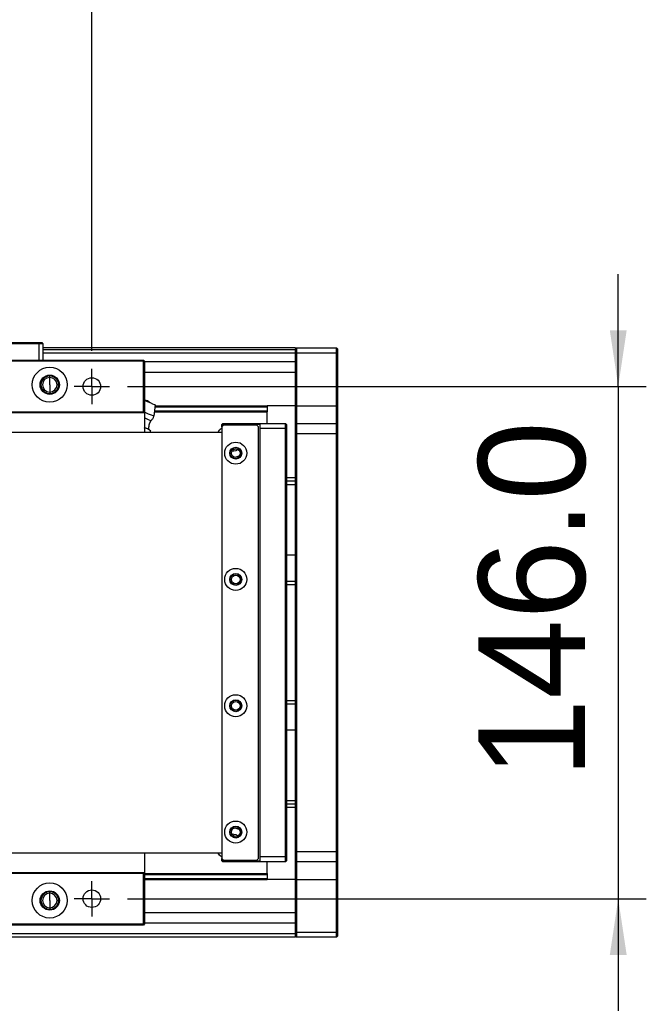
# Model space of a CAD drawing. Header units: millimetres. Extents: x 40 to 3320, y 40 to 2336.
# Tile 13 of 15: x 2354 to 2533, y 1769 to 2049. Entities that reach past the tile are written whole.
import ezdxf

# ---------------------------------------------------------------- set-up
doc = ezdxf.new("R2010")
doc.units = ezdxf.units.MM
doc.header["$LTSCALE"] = 8
doc.layers.add('DIMNS', color=7, linetype='Continuous')
doc.styles.add('SLDTEXTSTYLE7', font='txt')
doc.dimstyles.new('SLDDIMSTYLE0', dxfattribs={"dimtxt": 30.4, "dimasz": 16, "dimexe": 0, "dimexo": 0.0625, "dimgap": 7.6, "dimtad": 2, "dimdec": 1, "dimrnd": 1e-09, "dimzin": 4, "dimdsep": 46, "dimtxsty": 'SLDTEXTSTYLE7', "dimsah": 1, "dimcen": 0.09, "dimadec": 0, "dimazin": 1, "dimtfac": 1, "dimtdec": 1, "dimtmove": 0, "dimatfit": 0, "dimfxl": 0, "dimfrac": 2, "dimtolj": 1, "dimtzin": 12, "dimarcsym": 0})
doc.dimstyles.new('SLDDIMSTYLE1', dxfattribs={"dimtxt": 30.4, "dimasz": 16, "dimexe": 0, "dimexo": 0.0625, "dimgap": 7.6, "dimtad": 2, "dimdec": 1, "dimrnd": 1e-09, "dimzin": 4, "dimdsep": 46, "dimtxsty": 'SLDTEXTSTYLE7', "dimsah": 1, "dimcen": 0.09, "dimadec": 0, "dimazin": 1, "dimtfac": 1, "dimtdec": 1, "dimtofl": 0, "dimtmove": 0, "dimatfit": 3, "dimfxl": 0, "dimfrac": 2, "dimtolj": 1, "dimtzin": 12, "dimarcsym": 0})

# ---------------------------------------------------------------- blocks, each defined once
blk = doc.blocks.new('_D_3')
at = {"layer": 'DIMNS'}
for p, q in [((2154.87, 1954.88), (2154.87, 2136.55)), ((2374.87, 1954.88), (2374.87, 2136.55)), ((2154.87, 2128.55), (2374.87, 2128.55))]:
    blk.add_line(p, q, dxfattribs=at)
for points in [[(2154.87, 2128.55), (2170.87, 2126.15), (2170.87, 2130.95)], [(2374.87, 2128.55), (2358.87, 2130.95), (2358.87, 2126.15)]]:
    blk.add_solid(points, dxfattribs=at)
at = {"layer": 'DIMNS', "insert": (2217.5, 2168.44), "char_height": 30.4, "attachment_point": 1, "style": 'SLDTEXTSTYLE7'}
blk.add_mtext('220.0', dxfattribs=at)
blk = doc.blocks.new('_D_4')
at = {"layer": 'DIMNS'}
for p, q in [((2524.87, 1944.72), (2524.87, 1976.72)), ((2385.03, 1944.72), (2532.87, 1944.72)), ((2524.87, 1944.72), (2524.87, 1798.72)), ((2385.03, 1798.72), (2532.87, 1798.72)), ((2524.87, 1798.72), (2524.87, 1766.72))]:
    blk.add_line(p, q, dxfattribs=at)
for points in [[(2524.87, 1944.72), (2527.27, 1960.72), (2522.47, 1960.72)], [(2524.87, 1798.72), (2522.47, 1782.72), (2527.27, 1782.72)]]:
    blk.add_solid(points, dxfattribs=at)
at = {"layer": 'DIMNS', "insert": (2484.98, 1833.09), "char_height": 30.4, "attachment_point": 1, "rotation": 90, "style": 'SLDTEXTSTYLE7'}
blk.add_mtext('146.0', dxfattribs=at)
blk = doc.blocks.new('SW_CENTERMARKSYMBOL_23')
at = {"layer": 'DIMNS', "color": 0}
for p, q in [((0, 2.54), (0, 5.04)), ((-2.54, 0), (-5.04, 0)), ((0, 0), (-2.54, 0)), ((0, 0), (0, 2.54)), ((0, 0), (0, -2.54)), ((0, 0), (2.54, 0)), ((2.54, 0), (5.04, 0)), ((0, -2.54), (0, -5.04))]:
    blk.add_line(p, q, dxfattribs=at)
blk = doc.blocks.new('SW_CENTERMARKSYMBOL_31')
at = {"layer": 'DIMNS', "color": 0}
for p, q in [((0, 2.54), (0, 5.04)), ((-2.54, 0), (-5.04, 0)), ((0, 0), (-2.54, 0)), ((0, 0), (0, 2.54)), ((0, 0), (0, -2.54)), ((0, 0), (2.54, 0)), ((2.54, 0), (5.04, 0)), ((0, -2.54), (0, -5.04))]:
    blk.add_line(p, q, dxfattribs=at)

msp = doc.modelspace()

# ---------------------------------------------------------------- linework, layer by layer
at = {"color": 7, "linetype": 'Continuous', "lineweight": 25}
for p, q in [((2359.8652007, 1956.9151276), (2333.8652374, 1956.9151276)), ((2333.9895131, 1957.2151327), (2359.7409846, 1957.2151327)), ((2359.8652007, 1956.9151276), (2359.7409846, 1957.2151327)), ((2359.7409846, 1957.2151327), (2360.5651976, 1957.2151327)), ((2360.8652474, 1956.9151276), (2359.8652007, 1956.9151276)), ((2359.8652007, 1952.21513), (2359.8652007, 1956.9151276)), ((2360.5651976, 1957.2151327), (2360.8652474, 1956.9151276)), ((2360.8652474, 1956.9151276), (2360.8652474, 1952.21513)), ((2432.8652145, 1955.7151297), (2360.8652474, 1955.7151297)), ((2432.8652145, 1955.2151287), (2360.8652474, 1955.2151287)), ((2432.8652145, 1954.2151341), (2360.8652474, 1954.2151341)), ((2432.8652145, 1955.4151321), (2433.1652643, 1955.7151297)), ((2432.8652145, 1955.7151297), (2432.8652145, 1955.4151321)), ((2432.8652145, 1954.2151341), (2432.8652145, 1955.4151321)), ((2432.8652145, 1954.2151341), (2433.1652643, 1954.2151341)), ((2432.8652145, 1939.2151335), (2432.8652145, 1954.2151341)), ((2433.1652643, 1955.7151297), (2433.1652643, 1954.2151341)), ((2433.1652643, 1955.7151297), (2444.5652486, 1955.7151297)), ((2433.1652643, 1954.2151341), (2433.1652643, 1939.2151335)), ((2444.5652486, 1954.2151341), (2433.1652643, 1954.2151341)), ((2444.5652486, 1954.2151341), (2444.5652486, 1955.7151297)), ((2444.5652486, 1955.7151297), (2444.8651792, 1955.4151321)), ((2444.5652486, 1939.2151335), (2444.5652486, 1954.2151341)), ((2444.5652486, 1954.2151341), (2444.8651792, 1954.2151341)), ((2444.8651792, 1955.4151321), (2444.8651792, 1954.2151341)), ((2444.8651792, 1954.2151341), (2444.8651792, 1939.2151335)), ((2140.1652218, 1952.21513), (2389.5652415, 1952.21513)), ((2389.5652415, 1951.9151324), (2140.1652218, 1951.9151324)), ((2389.5652415, 1952.21513), (2389.5652415, 1951.9151324)), ((2389.5652415, 1952.21513), (2389.8652317, 1951.9151324)), ((2389.5652415, 1937.5151345), (2389.5652415, 1951.9151324)), ((2389.5652415, 1951.9151324), (2389.8652317, 1951.9151324)), ((2389.8652317, 1951.9151324), (2389.8652317, 1937.5151345)), ((2432.8652145, 1951.7199943), (2389.8652317, 1951.7199943)), ((2362.8652217, 1947.2821304), (2362.8652217, 1947.7151284)), ((2362.8652217, 1945.2151308), (2362.8652217, 1947.2821304)), ((2362.8652217, 1945.2151308), (2362.8652217, 1943.1481311)), ((2362.8652217, 1943.1481311), (2362.8652217, 1942.7151331)), ((2392.8652527, 1939.4561449), (2392.5264002, 1936.2322563)), ((2140.1652218, 1937.5151345), (2389.5652415, 1937.5151345)), ((2389.5652415, 1937.2151294), (2140.1652218, 1937.2151294)), ((2389.5652415, 1937.5151345), (2389.8652317, 1937.5151345)), ((2389.5652415, 1937.2151294), (2389.8652317, 1937.5151345)), ((2389.5652415, 1937.5151345), (2389.5652415, 1937.2151294)), ((2389.8652317, 1937.5151345), (2389.8652317, 1931.7151295)), ((2392.661524, 1937.5180328), (2424.8651983, 1937.5180328)), ((2392.6938297, 1937.8252351), (2424.8651983, 1937.8252351)), ((2392.807615, 1938.9079312), (2424.8651983, 1938.9079312)), ((2392.8399207, 1939.2151335), (2424.8651983, 1939.2151335)), ((2424.8651983, 1939.2151335), (2424.8651983, 1938.9079312)), ((2432.8652145, 1939.2151335), (2424.8651983, 1939.2151335)), ((2424.8651983, 1938.9079312), (2424.8651983, 1937.8252351)), ((2424.8651983, 1937.8252351), (2424.8651983, 1937.5180328)), ((2424.8651983, 1934.2151308), (2424.8651983, 1937.5180328)), ((2432.8652145, 1939.2151335), (2433.1652643, 1939.2151335)), ((2432.8652145, 1933.9151295), (2432.8652145, 1939.2151335)), ((2433.1652643, 1939.2151335), (2433.1652643, 1934.2151308)), ((2433.1652643, 1939.2151335), (2444.5652486, 1939.2151335)), ((2444.5652486, 1934.2151308), (2444.5652486, 1939.2151335)), ((2444.5652486, 1939.2151335), (2444.8651792, 1939.2151335)), ((2444.8651792, 1939.2151335), (2444.8651792, 1933.9151295)), ((2412.1652366, 1934.2151308), (2411.8651868, 1933.9151295)), ((2412.1652366, 1933.9151295), (2411.8651868, 1933.9151295)), ((2411.8651868, 1933.2151325), (2411.8651868, 1933.9151295)), ((2412.3652698, 1933.7151298), (2411.8651868, 1933.2151325)), ((2412.1652366, 1933.9151295), (2412.1652366, 1934.2151308)), ((2412.1652366, 1934.2151308), (2422.865224, 1934.2151308)), ((2412.1652366, 1933.9151295), (2412.1652366, 1933.5151301)), ((2422.865224, 1933.9151295), (2412.1652366, 1933.9151295)), ((2421.8651773, 1933.7151298), (2412.3652698, 1933.7151298)), ((2422.3652603, 1933.2151325), (2421.8651773, 1933.7151298)), ((2422.865224, 1932.7151315), (2422.865224, 1934.2151308)), ((2422.865224, 1934.2151308), (2430.0652267, 1934.2151308)), ((2430.0652267, 1932.7151315), (2430.0652267, 1934.2151308)), ((2430.3652765, 1933.9151295), (2430.0652267, 1934.2151308)), ((2430.3652765, 1933.9151295), (2430.3652765, 1932.7151315)), ((2433.1652643, 1934.2151308), (2432.8652145, 1933.9151295)), ((2432.8652145, 1931.2151322), (2432.8652145, 1933.9151295)), ((2433.1652643, 1934.2151308), (2433.1652643, 1931.2151322)), ((2433.1652643, 1934.2151308), (2444.5652486, 1934.2151308)), ((2444.5652486, 1931.2151322), (2444.5652486, 1934.2151308)), ((2444.5652486, 1934.2151308), (2444.8651792, 1933.9151295)), ((2444.8651792, 1933.9151295), (2444.8651792, 1931.2151322)), ((377.865267, 1931.7151295), (2411.8651868, 1931.7151295)), ((2390.7179953, 1932.6544391), (2389.7312404, 1932.9156713)), ((2391.5913226, 1932.126111), (2390.7179953, 1932.6544391)), ((2391.596389, 1932.122151), (2391.1495926, 1932.4712218)), ((2391.5913226, 1932.126111), (2391.4168598, 1931.7151295)), ((2411.8651868, 1933.2151325), (2411.8651868, 1810.2151291)), ((2422.3652603, 1810.2151291), (2422.3652603, 1933.2151325)), ((2430.0652267, 1932.7151315), (2422.865224, 1932.7151315)), ((2422.865224, 1810.7151301), (2422.865224, 1932.7151315)), ((2430.3652765, 1932.7151315), (2430.0652267, 1932.7151315)), ((2430.0652267, 1810.7151301), (2430.0652267, 1932.7151315)), ((2430.3652765, 1932.7151315), (2430.3652765, 1810.7151301)), ((2433.1652643, 1931.2151322), (2432.8652145, 1931.2151322)), ((2432.8652145, 1812.2151294), (2432.8652145, 1931.2151322)), ((2444.5652486, 1931.2151322), (2433.1652643, 1931.2151322)), ((2433.1652643, 1931.2151322), (2433.1652643, 1812.2151294)), ((2444.5652486, 1931.2151322), (2444.8651792, 1931.2151322)), ((2444.5652486, 1812.2151294), (2444.5652486, 1931.2151322)), ((2444.8651792, 1931.2151322), (2444.8651792, 1812.2151294)), ((2414.8652078, 1926.2151295), (2414.7210838, 1926.218594)), ((2432.8652145, 1918.7151292), (2430.3652765, 1918.7151292)), ((2432.8652145, 1916.7151326), (2430.3652765, 1916.7151326)), ((2430.3652765, 1896.7151312), (2432.8652145, 1896.7151312)), ((2430.3652765, 1889.2151309), (2432.8652145, 1889.2151309)), ((2432.8652145, 1888.2151307), (2430.3652765, 1888.2151307)), ((2430.3652765, 1855.2151309), (2432.8652145, 1855.2151309)), ((2432.8652145, 1854.2151307), (2430.3652765, 1854.2151307)), ((2432.8652145, 1846.7151304), (2430.3652765, 1846.7151304)), ((2430.3652765, 1826.715129), (2432.8652145, 1826.715129)), ((2432.8652145, 1824.7151324), (2430.3652765, 1824.7151324)), ((2414.7210838, 1817.2116676), (2414.8652078, 1817.2151321)), ((2411.8651868, 1811.7151322), (377.865267, 1811.7151322)), ((2389.8652317, 1811.7151322), (2389.8652317, 1805.9151271)), ((2411.8651868, 1810.2151291), (2412.3652698, 1809.7151318)), ((2411.8651868, 1809.5151322), (2411.8651868, 1810.2151291)), ((2421.8651773, 1809.7151318), (2422.3652603, 1810.2151291)), ((2422.865224, 1810.7151301), (2430.0652267, 1810.7151301)), ((2422.865224, 1809.2151308), (2422.865224, 1810.7151301)), ((2430.3652765, 1810.7151301), (2430.0652267, 1810.7151301)), ((2430.0652267, 1809.2151308), (2430.0652267, 1810.7151301)), ((2430.3652765, 1810.7151301), (2430.3652765, 1809.5151322)), ((2433.1652643, 1812.2151294), (2432.8652145, 1812.2151294)), ((2432.8652145, 1809.5151322), (2432.8652145, 1812.2151294)), ((2433.1652643, 1812.2151294), (2444.5652486, 1812.2151294)), ((2433.1652643, 1812.2151294), (2433.1652643, 1809.2151308)), ((2444.5652486, 1812.2151294), (2444.8651792, 1812.2151294)), ((2444.5652486, 1809.2151308), (2444.5652486, 1812.2151294)), ((2444.8651792, 1812.2151294), (2444.8651792, 1809.5151322)), ((2411.8651868, 1809.5151322), (2412.1652366, 1809.5151322)), ((2411.8651868, 1809.5151322), (2412.1652366, 1809.2151308)), ((2412.1652366, 1809.9151315), (2412.1652366, 1809.5151322)), ((2412.1652366, 1809.5151322), (2422.865224, 1809.5151322)), ((2412.1652366, 1809.2151308), (2412.1652366, 1809.5151322)), ((2422.865224, 1809.2151308), (2412.1652366, 1809.2151308)), ((2412.3652698, 1809.7151318), (2421.8651773, 1809.7151318)), ((2430.0652267, 1809.2151308), (2422.865224, 1809.2151308)), ((2424.8651983, 1805.9122288), (2424.8651983, 1809.2151308)), ((2430.3652765, 1809.5151322), (2430.0652267, 1809.2151308)), ((2433.1652643, 1809.2151308), (2432.8652145, 1809.5151322)), ((2432.8652145, 1804.2151281), (2432.8652145, 1809.5151322)), ((2444.5652486, 1809.2151308), (2433.1652643, 1809.2151308)), ((2433.1652643, 1809.2151308), (2433.1652643, 1804.2151281)), ((2444.5652486, 1809.2151308), (2444.8651792, 1809.5151322)), ((2444.5652486, 1804.2151281), (2444.5652486, 1809.2151308)), ((2444.8651792, 1809.5151322), (2444.8651792, 1804.2151281)), ((2140.1652218, 1806.2151322), (2389.5652415, 1806.2151322)), ((2389.5652415, 1805.9151271), (2140.1652218, 1805.9151271)), ((2389.5652415, 1806.2151322), (2389.5652415, 1805.9151271)), ((2389.8652317, 1805.9151271), (2389.5652415, 1806.2151322)), ((2389.8652317, 1805.9151271), (2389.5652415, 1805.9151271)), ((2389.5652415, 1791.5151292), (2389.5652415, 1805.9151271)), ((2389.8652317, 1805.9151271), (2389.8652317, 1791.5151292)), ((2389.8652317, 1805.9122288), (2424.8651983, 1805.9122288)), ((2389.8652317, 1805.6050265), (2424.8651983, 1805.6050265)), ((2424.8651983, 1805.9122288), (2424.8651983, 1805.6050265)), ((2424.8651983, 1805.6050265), (2424.8651983, 1804.5223305)), ((2389.8652317, 1804.5223305), (2424.8651983, 1804.5223305)), ((2389.8652317, 1804.2151281), (2424.8651983, 1804.2151281)), ((2424.8651983, 1804.5223305), (2424.8651983, 1804.2151281)), ((2432.8652145, 1804.2151281), (2424.8651983, 1804.2151281)), ((2433.1652643, 1804.2151281), (2432.8652145, 1804.2151281)), ((2432.8652145, 1789.2151275), (2432.8652145, 1804.2151281)), ((2433.1652643, 1804.2151281), (2444.5652486, 1804.2151281)), ((2433.1652643, 1804.2151281), (2433.1652643, 1789.2151275)), ((2444.8651792, 1804.2151281), (2444.5652486, 1804.2151281)), ((2444.5652486, 1789.2151275), (2444.5652486, 1804.2151281)), ((2444.8651792, 1804.2151281), (2444.8651792, 1789.2151275)), ((2362.8652217, 1800.2821306), (2362.8652217, 1800.7151285)), ((2362.8652217, 1798.2151309), (2362.8652217, 1800.2821306)), ((2362.8652217, 1798.2151309), (2362.8652217, 1796.1481312)), ((2362.8652217, 1796.1481312), (2362.8652217, 1795.7151333)), ((2140.1652218, 1791.5151292), (2389.5652415, 1791.5151292)), ((2389.5652415, 1791.2151316), (2140.1652218, 1791.2151316)), ((2389.8652317, 1791.5151292), (2389.5652415, 1791.5151292)), ((2389.5652415, 1791.5151292), (2389.5652415, 1791.2151316)), ((2389.8652317, 1791.5151292), (2389.5652415, 1791.2151316)), ((2432.8652145, 1791.7102674), (2389.8652317, 1791.7102674)), ((2432.8652145, 1787.7151319), (2274.8652221, 1787.7151319)), ((2433.1652643, 1789.2151275), (2432.8652145, 1789.2151275)), ((2432.8652145, 1788.0151296), (2432.8652145, 1789.2151275)), ((2433.1652643, 1787.7151319), (2432.8652145, 1788.0151296)), ((2432.8652145, 1788.0151296), (2432.8652145, 1787.7151319)), ((2433.1652643, 1789.2151275), (2444.5652486, 1789.2151275)), ((2433.1652643, 1789.2151275), (2433.1652643, 1787.7151319)), ((2444.5652486, 1787.7151319), (2433.1652643, 1787.7151319)), ((2444.8651792, 1789.2151275), (2444.5652486, 1789.2151275)), ((2444.5652486, 1787.7151319), (2444.5652486, 1789.2151275)), ((2444.8651792, 1788.0151296), (2444.5652486, 1787.7151319)), ((2444.8651792, 1789.2151275), (2444.8651792, 1788.0151296))]:
    msp.add_line(p, q, dxfattribs=at)
at = {"color": 8, "linetype": 'Continuous', "lineweight": 25}
for p, q in [((2432.8652145, 1948.7199956), (2389.8652317, 1948.7199956)), ((2432.8652145, 1917.7151309), (2430.3652765, 1917.7151309)), ((2432.8652145, 1825.7151307), (2430.3652765, 1825.7151307)), ((2432.8652145, 1794.710266), (2389.8652317, 1794.710266)), ((2432.8652145, 1788.715134), (2274.8652221, 1788.715134))]:
    msp.add_line(p, q, dxfattribs=at)
at = {"color": 7, "linetype": 'Continuous', "lineweight": 25, "flags": 128}
for points in [[(2392.8652527, 1939.4561449), (2392.700565, 1939.5260388), (2392.2316553, 1939.7250885), (2391.5298702, 1940.0229776), (2390.7020213, 1940.3743619), (2389.874232, 1940.7257536), (2389.8652317, 1940.7295683)], [(2392.5264002, 1936.2322563), (2392.3432948, 1936.3099659), (2391.8162109, 1936.5337217), (2391.008568, 1936.8765304), (2390.0178792, 1937.2970486), (2389.8652317, 1937.3618537)], [(2391.666186, 1934.9678481), (2391.4996506, 1935.0385392), (2391.0201313, 1935.242089), (2390.2854444, 1935.553948), (2389.8652317, 1935.7323149)], [(2390.7179953, 1932.6544391), (2390.4838683, 1932.7538224), (2390.2059914, 1932.8717688), (2389.8891331, 1933.0062629), (2389.8652317, 1933.0164106)], [(2391.1495926, 1932.4712218), (2391.142738, 1932.4741499), (2391.1220552, 1932.4829193), (2391.0877229, 1932.4974963), (2391.0398604, 1932.5178178), (2390.9786464, 1932.543798), (2390.904379, 1932.5753176), (2390.8173563, 1932.6122539), (2390.7179953, 1932.6544391)], [(2410.8263971, 1931.7151295), (2411.2754585, 1932.3257195), (2411.8651868, 1932.8978607)], [(2416.5706159, 1926.7470414), (2415.8912422, 1926.396052), (2414.8652078, 1926.2151295)], [(2416.7875768, 1924.8715253), (2416.2034513, 1924.6575372), (2415.5277731, 1924.5115617)], [(2415.5277731, 1818.9187037), (2416.2034513, 1818.7727244), (2416.7875768, 1818.5587326)], [(2414.8652078, 1817.2151321), (2415.8912422, 1817.0342097), (2416.5706159, 1816.6832203)], [(2411.8651868, 1810.5324009), (2411.2754585, 1811.1045422), (2410.8263971, 1811.7151322)]]:
    msp.add_lwpolyline(points, dxfattribs=at)
at = {"color": 7, "linetype": 'Continuous', "lineweight": 25}
for centre, radius in [((2362.8652269, 1945.2151301), 5), ((2362.8652269, 1945.2151301), 2.75), ((2374.8652269, 1944.7151308), 2.5), ((2415.8652269, 1925.7151308), 3.15), ((2415.8652269, 1925.7151308), 1.7), ((2415.8652269, 1925.7151308), 1.6), ((2415.8652269, 1925.7151308), 1.25), ((2415.8652269, 1889.7151308), 3.15), ((2415.8652269, 1889.7151308), 1.7), ((2415.8652269, 1889.7151308), 1.6), ((2415.8652269, 1889.7151308), 1.25), ((2415.8652269, 1853.7151308), 3.15), ((2415.8652269, 1853.7151308), 1.7), ((2415.8652269, 1853.7151308), 1.6), ((2415.8652269, 1853.7151308), 1.25), ((2415.8652269, 1817.7151308), 3.15), ((2415.8652269, 1817.7151308), 1.7), ((2415.8652269, 1817.7151308), 1.6), ((2415.8652269, 1817.7151308), 1.25), ((2362.8652269, 1798.2151315), 5), ((2362.8652269, 1798.2151315), 2.75), ((2374.8652269, 1798.7151308), 2.5)]:
    msp.add_circle(centre, radius, dxfattribs=at)
for centre, radius, start, end in [((2362.8652269, 1945.2151301), 2.5, 90, 270), ((2362.8652269, 1945.2151301), 2.5, 270, 90), ((2362.8652269, 1945.2151301), 2.067, 90, 270), ((2362.8652269, 1945.2151301), 2.067, 270, 90), ((2362.8652269, 1798.2151315), 2.5, 90, 270), ((2362.8652269, 1798.2151315), 2.067, 90, 270), ((2362.8652269, 1798.2151315), 2.5, 270, 90), ((2362.8652269, 1798.2151315), 2.067, 270, 90)]:
    msp.add_arc(centre, radius, start, end, dxfattribs=at)
for points, knots in [([(2390.7997133, 1940.604488), (2390.6596832, 1940.651872), (2390.3796271, 1940.7466387), (2390.0857301, 1940.7144414), (2389.9387838, 1940.6983429)], [0, 0, 0, 0, 0.5000072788, 1, 1, 1, 1]), ([(2390.7997133, 1940.604488), (2390.9310798, 1940.5366797), (2391.1937991, 1940.4010703), (2391.3747753, 1940.1672783), (2391.4652588, 1940.0503883)], [0, 0, 0, 0, 0.5000258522, 1, 1, 1, 1]), ([(2391.1495926, 1932.4712218), (2391.1327691, 1932.9086227), (2391.0991222, 1933.7834242), (2391.4771648, 1934.5730402), (2391.666186, 1934.9678481)], [0, 0, 0, 0, 0.5000001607, 1, 1, 1, 1]), ([(2391.666186, 1934.9678481), (2391.8601304, 1935.1441677), (2392.248028, 1935.4968148), (2392.4336081, 1935.9871055), (2392.5264002, 1936.2322563)], [0, 0, 0, 0, 0.4999888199, 1, 1, 1, 1])]:
    msp.add_open_spline(points, degree=3, knots=knots, dxfattribs=at)

# ---------------------------------------------------------------- block references
at = {"layer": 'DIMNS'}
for name, p in [('SW_CENTERMARKSYMBOL_23', (2374.8652269, 1944.7151308)), ('SW_CENTERMARKSYMBOL_31', (2374.8652269, 1798.7151308))]:
    msp.add_blockref(name, p, dxfattribs=at)

# ---------------------------------------------------------------- dimensions: what is measured, and where the dimension line sits
dim = msp.add_linear_dim(base=(2374.8652269, 2128.549108), p1=(2154.8652269, 1944.7151308), p2=(2374.8652269, 1944.7151308), dimstyle='SLDDIMSTYLE1', dxfattribs=at)
dim.commit()
dim.dimension.update_dxf_attribs({"geometry": '_D_3', "text_midpoint": (2265.931221, 2128.549108), "dimtype": 160})
dim = msp.add_linear_dim(base=(2524.8652269, 1798.7151308), p1=(2374.8652269, 1944.7151308), p2=(2374.8652269, 1798.7151308), angle=90, dimstyle='SLDDIMSTYLE0', dxfattribs=at)
dim.commit()
dim.dimension.update_dxf_attribs({"geometry": '_D_4', "text_midpoint": (2524.8652269, 1881.522467), "dimtype": 160})

doc.saveas('drawing.dxf')
